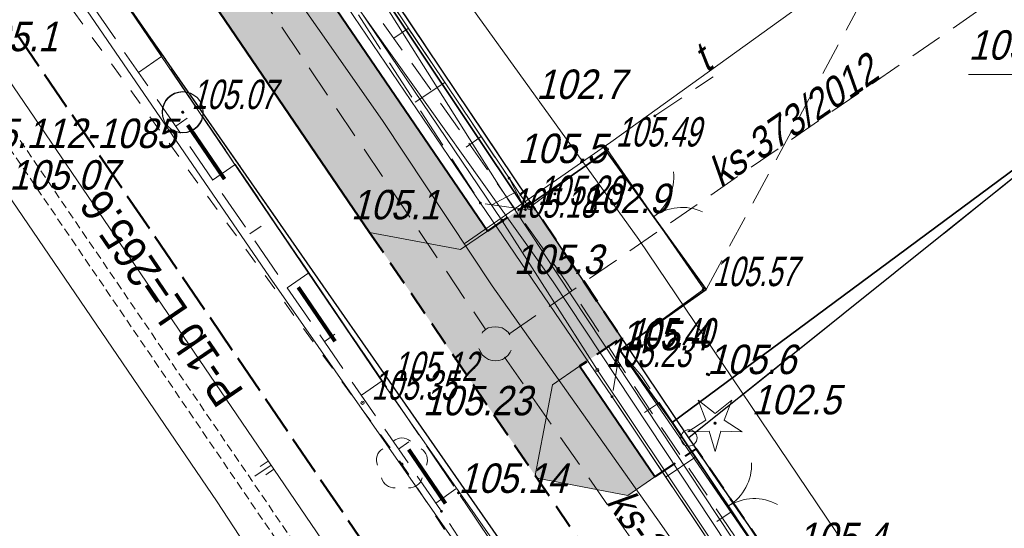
# Model space of a CAD drawing. Extents: x 6530721 to 6531385, y 5978377 to 5979143.
# Tile 57 of 146: x 6530954 to 6530984, y 5978787 to 5978803. Entities that reach past the tile are written whole.
import ezdxf

# ---------------------------------------------------------------- set-up
doc = ezdxf.new("R2010")
doc.units = 0
for name, pattern in [('AB_rokocin 2014-08-13 AC2004$0$0.5_0.5', [1, 0.5, -0.5]), ('AB_rokocin 2014-08-13 AC2004$0$1.0_0.5', [1.5, 1, -0.5]), ('AB_rokocin 2014-08-13 AC2004$0$1.5_0.5', [2, 1.5, -0.5]), ('AB_rokocin 2014-08-13 AC2004$0$823-500', [1.75, 1.25, -0.5]), ('AB_rokocin 2014-08-13 AC2004$0$l217_500', [2, 1.5, -0.5]), ('AB_rokocin 2014-08-13 AC2004$0$l219_500', [0]), ('AB_rokocin 2014-08-13 AC2004$0$mz1.0_0.5', [1.5, 1, -0.5]), ('ACAD_ISO02W100', [15, 12, -3]), ('DASHED2', [0.375, 0.25, -0.125]), ('HIDDEN', [0.375, 0.25, -0.125])]:
    doc.linetypes.add(name, pattern=pattern)
for name, color, linetype, lineweight in [('A-T-OŚ-LR1-CUT', 7, 'Continuous', 15), ('AB-chodnik obrzeża', 30, 'Continuous', 40), ('AB-krawędzie', 7, 'ACAD_ISO02W100', 50), ('AB-krawężnik', 7, 'Continuous', 50), ('AB-krawężnik obniżony', 34, 'DASHED2', 50), ('AB-pobocze', 191, 'Continuous', 20), ('AB-wymiarowa', 7, 'Continuous', 30), ('AB-wyp.zjazd kostka betonowa', 191, 'Continuous', 15), ('AB-wyp.ścieżka', 31, 'Continuous', 15), ('AB-zjazd krawędzie', 130, 'Continuous', 18), ('AB_rokocin 2014-08-13 AC2004$0$121-Punkt osnowy szczegółowej', 7, 'Continuous', 18), ('AB_rokocin 2014-08-13 AC2004$0$121-Punkt osnowy szczegółowej-Atr103', 7, 'Continuous', 18), ('AB_rokocin 2014-08-13 AC2004$0$121-Punkt osnowy szczegółowej-Atr2', 7, 'Continuous', 18), ('AB_rokocin 2014-08-13 AC2004$0$202-Punkt graniczny stabilizowany trwale', 7, 'Continuous', 18), ('AB_rokocin 2014-08-13 AC2004$0$217-Granica konturu klasyfikcyjnego', 7, 'Continuous', 18), ('AB_rokocin 2014-08-13 AC2004$0$218-Granica użytku', 7, 'Continuous', 18), ('AB_rokocin 2014-08-13 AC2004$0$219-Linia granicy', 7, 'Continuous', 18), ('AB_rokocin 2014-08-13 AC2004$0$820-Skarpa nieumocniona', 7, 'Continuous', 18), ('AB_rokocin 2014-08-13 AC2004$0$823-Szczyt skarpy nieumocninej', 7, 'Continuous', 18), ('AB_rokocin 2014-08-13 AC2004$0$824-Podnóże skarpy nieumocninej', 7, 'Continuous', 18), ('AB_rokocin 2014-08-13 AC2004$0$905-Brama w ogrodzeniu', 7, 'Continuous', 18), ('AB_rokocin 2014-08-13 AC2004$0$chodnik (powierzchnia)', 7, 'Continuous', 18), ('AB_rokocin 2014-08-13 AC2004$0$drzewo iglaste (punkt)', 7, 'Continuous', 18), ('AB_rokocin 2014-08-13 AC2004$0$drzewo liściaste (punkt)', 7, 'Continuous', 18), ('AB_rokocin 2014-08-13 AC2004$0$krawężnik (linia)', 7, 'Continuous', 18), ('AB_rokocin 2014-08-13 AC2004$0$kółeczka', 1, 'Continuous', 18), ('AB_rokocin 2014-08-13 AC2004$0$ogrodzenie trwałe (linia)', 7, 'Continuous', 18), ('AB_rokocin 2014-08-13 AC2004$0$przewód elektroenergetyczny - projektowany (linia)-SE', 7, 'Continuous', 18), ('AB_rokocin 2014-08-13 AC2004$0$przewód gazowy (linia)-SG', 7, 'Continuous', 18), ('AB_rokocin 2014-08-13 AC2004$0$przewód kanalizacyjny - projektowany (linia)-SK', 7, 'Continuous', 18), ('AB_rokocin 2014-08-13 AC2004$0$przewód kanalizacyjny - projektowany (linia)-SK-Atr1', 7, 'Continuous', 18), ('AB_rokocin 2014-08-13 AC2004$0$przewód telekomunikacyjny (linia)-STPOD', 7, 'Continuous', 18), ('AB_rokocin 2014-08-13 AC2004$0$przewód telekomunikacyjny (linia)-STPOD-Atr1', 7, 'Continuous', 18), ('AB_rokocin 2014-08-13 AC2004$0$przewód wodociągowy (linia)-SW', 7, 'Continuous', 18), ('AB_rokocin 2014-08-13 AC2004$0$punkt wysokościowy naturalny', 7, 'Continuous', 18), ('AB_rokocin 2014-08-13 AC2004$0$punkt wysokościowy naturalny-Atr2', 7, 'Continuous', 18), ('AB_rokocin 2014-08-13 AC2004$0$punkt wysokościowy sztuczny', 7, 'Continuous', 18), ('AB_rokocin 2014-08-13 AC2004$0$punkt wysokościowy sztuczny-Atr2', 7, 'Continuous', 18), ('AB_rokocin 2014-08-13 AC2004$0$wysokosci_asfalt', 7, 'Continuous', 18), ('AB_rokocin 2014-08-13 AC2004$0$właz (punkt)-SK-Atr2', 7, 'Continuous', 18), ('ARDPLAN-2D-LBAT', 7, 'Continuous', 18), ('ARDPLAN-2D-LR1', 7, 'HIDDEN', 18), ('ARDPLAN-2D-LR2', 7, 'HIDDEN', 18), ('asf', 7, 'Continuous', 18), ('płot', 1, 'Continuous', 18)]:
    doc.layers.add(name, color=color, linetype=linetype, lineweight=lineweight)
for name, color, linetype in [('gaOzPoziome', 7, 'Continuous'), ('zzz.gaHSDlugosc', 7, 'Continuous'), ('zzz.gaHSDodTekst', 7, 'Continuous'), ('zzz.gaHSKilometraz', 7, 'Continuous'), ('zzz.gaHSNazwa', 7, 'Continuous'), ('zzz.gaHSOpis', 7, 'Continuous'), ('zzz.gaHSStan', 7, 'Continuous'), ('zzz.gaHSTrasa', 7, 'Continuous')]:
    doc.layers.add(name, color=color, linetype=linetype)
doc.styles.add('AB_rokocin 2014-08-13 AC2004$0$Standard', font='txt')
doc.styles.add('GA4-HS-TEXT', font='arial.ttf', dxfattribs={"width": 0.9})
doc.linetypes.add('AB_rokocin 2014-08-13 AC2004$0$902-500', pattern='A,3.75,0,[1,ksztalty.shx,S=0.5,R=0,X=0,Y=0],3.75', length=7.5)

# ---------------------------------------------------------------- blocks, each defined once
blk = doc.blocks.new('Slope Pattern - Lines - Short')
for p, q in [((0, 25), (50, 25)), ((0, 0), (100, 0)), ((0, -25), (50, -25))]:
    blk.add_line(p, q)
blk.add_point((125, 0))
blk = doc.blocks.new('z.ga4.HSL-desc')
at = {"layer": 'zzz.gaHSDlugosc', "style": 'GA4-HS-TEXT', "width": 0.9}
blk.add_attdef('LENGTH', (6.026, 0.4), '', height=1, dxfattribs=at)
at = {"layer": 'zzz.gaHSDodTekst', "style": 'GA4-HS-TEXT', "width": 0.9, "flags": 1}
blk.add_attdef('ADDTEXT', (0, -2.744), '', height=1, dxfattribs=at)
at = {"layer": 'zzz.gaHSKilometraz', "style": 'GA4-HS-TEXT', "width": 0.9, "flags": 1}
blk.add_attdef('POSITION', (0, -5.695), '', height=1, dxfattribs=at)
at = {"layer": 'zzz.gaHSNazwa', "style": 'GA4-HS-TEXT', "width": 0.9}
blk.add_attdef('NAME', (0, 0.4), '', height=1, dxfattribs=at)
at = {"layer": 'zzz.gaHSStan', "style": 'GA4-HS-TEXT', "width": 0.9}
blk.add_attdef('STATE', (0, -1.356), '', height=1, dxfattribs=at)
at = {"layer": 'zzz.gaHSTrasa', "style": 'GA4-HS-TEXT', "width": 0.9, "flags": 1}
blk.add_attdef('ROUTE', (0, -4.27), '', height=1, dxfattribs=at)
blk = doc.blocks.new('AB_rokocin 2014-08-13 AC2004$0$WSP')
at = {"layer": 'AB_rokocin 2014-08-13 AC2004$0$kółeczka', "color": 0, "linetype": 'Continuous'}
blk.add_circle((0, 0), 0.1, dxfattribs=at)
blk = doc.blocks.new('AB_rokocin 2014-08-13 AC2004$0$PW01')
at = {"linetype": 'Continuous', "lineweight": 13}
h = blk.add_hatch(color=0, dxfattribs=at)
edge = h.paths.add_edge_path()
edge.add_arc((0, 0), 0.045, 0, 360)
blk = doc.blocks.new('AB_rokocin 2014-08-13 AC2004$0$121')
at = {"linetype": 'Continuous', "lineweight": 13}
h = blk.add_hatch(color=0, dxfattribs=at)
edge = h.paths.add_edge_path()
edge.add_arc((0, 0), 0.045, 0, 360)
at = {"color": 0, "linetype": 'Continuous', "lineweight": 13}
blk.add_circle((0, 0), 0.625, dxfattribs=at)
blk = doc.blocks.new('AB_rokocin 2014-08-13 AC2004$0$OP021')
at = {"linetype": 'Continuous', "lineweight": 13}
h = blk.add_hatch(color=0, dxfattribs=at)
edge = h.paths.add_edge_path()
edge.add_arc((0, 0), 0.05, 0, 360)
at = {"color": 0, "linetype": 'Continuous', "lineweight": 13}
for centre, start, end in [((0, 0.4), 49.272, 130.728), ((-0.38, 0.124), 121.308, 202.548), ((0.38, 0.124), 337.452, 58.692), ((-0.235, -0.324), 193.221, 274.871), ((0.235, -0.324), 265.129, 346.779)]:
    blk.add_arc(centre, 0.4, start, end, dxfattribs=at)
blk = doc.blocks.new('AB_rokocin 2014-08-13 AC2004$0$PW02')
at = {"linetype": 'Continuous', "lineweight": 13}
h = blk.add_hatch(color=0, dxfattribs=at)
edge = h.paths.add_edge_path()
edge.add_arc((0, 0), 0.045, 0, 360)
blk = doc.blocks.new('AB_rokocin 2014-08-13 AC2004$0$905')
at = {"color": 0, "linetype": 'Continuous', "lineweight": 0}
for centre, start, end in [((-1.5, 0), 0, 60), ((1.5, 0), 120, 180)]:
    blk.add_arc(centre, 1.5, start, end, dxfattribs=at)
blk = doc.blocks.new('AB_rokocin 2014-08-13 AC2004$0$OP011')
at = {"linetype": 'Continuous', "lineweight": 13}
h = blk.add_hatch(color=0, dxfattribs=at)
edge = h.paths.add_edge_path()
edge.add_arc((0, 0), 0.05, 0, 360)
at = {"color": 0, "linetype": 'Continuous', "lineweight": 13}
for p, q in [((-0.283, 0.093), (-0.512, 0.706)), ((-0.512, 0.706), (0, 0.299)), ((0, 0.299), (0.512, 0.706)), ((0.512, 0.706), (0.283, 0.093)), ((-0.828, -0.268), (-0.283, 0.093)), ((0.283, 0.093), (0.828, -0.268)), ((-0.175, -0.24), (-0.828, -0.268)), ((0, -0.87), (-0.175, -0.24)), ((0.175, -0.24), (0, -0.87)), ((0.828, -0.268), (0.175, -0.24))]:
    blk.add_line(p, q, dxfattribs=at)
blk = doc.blocks.new('AB_rokocin 2014-08-13 AC2004$0$202')
at = {"color": 0, "linetype": 'Continuous', "lineweight": 0}
blk.add_circle((0, 0), 0.25, dxfattribs=at)
blk = doc.blocks.new('AB_rokocin 2014-08-13 AC2004')
at = {"layer": 'AB_rokocin 2014-08-13 AC2004$0$217-Granica konturu klasyfikcyjnego', "color": 3, "linetype": 'AB_rokocin 2014-08-13 AC2004$0$l217_500', "lineweight": 18, "flags": 128}
for points in [[(6530922.5, 5978853.8), (6530986.03, 5978762.59)], [(6530922.5, 5978853.8), (6530986.03, 5978762.59)], [(6530952.5, 5978823.29), (6530974.8, 5978790.13)], [(6530952.5, 5978823.29), (6530974.8, 5978790.13)], [(6530974.8, 5978790.13), (6530993.74, 5978805.3)], [(6530974.8, 5978790.13), (6530993.74, 5978805.3)], [(6530974.8, 5978790.13), (6530987.22, 5978772)], [(6530974.8, 5978790.13), (6530987.22, 5978772)]]:
    blk.add_lwpolyline(points, dxfattribs=at)
at = {"layer": 'AB_rokocin 2014-08-13 AC2004$0$218-Granica użytku', "color": 7, "linetype": 'AB_rokocin 2014-08-13 AC2004$0$0.5_0.5', "lineweight": 18, "flags": 128}
blk.add_lwpolyline([(6531001.17, 5978721.69), (6531000.63, 5978732.43), (6530996.15, 5978739.32), (6530984.93, 5978759.47), (6530975.19, 5978775.23), (6530966.02, 5978789.33), (6530947.12, 5978815.35), (6530930.04, 5978841.98), (6530914.21, 5978864.57), (6530909.23, 5978867.86), (6530906.17, 5978863.28), (6530898.76, 5978839.04), (6530885.52, 5978810.89), (6530874.76, 5978788), (6530855.37, 5978751.06), (6530836.1, 5978722.27), (6530827.283, 5978708.346)], dxfattribs=at)
at = {"layer": 'AB_rokocin 2014-08-13 AC2004$0$219-Linia granicy', "color": 92, "linetype": 'AB_rokocin 2014-08-13 AC2004$0$l219_500', "lineweight": 30, "flags": 128}
for points in [[(6530986.03, 5978762.59), (6530922.5, 5978853.8)], [(6530986.03, 5978762.59), (6530922.5, 5978853.8)], [(6530974.8, 5978790.13), (6530952.5, 5978823.29)], [(6530974.8, 5978790.13), (6530952.5, 5978823.29)], [(6530993.74, 5978805.3), (6530974.8, 5978790.13)], [(6530993.74, 5978805.3), (6530974.8, 5978790.13)], [(6530987.22, 5978772), (6530974.8, 5978790.13)], [(6530987.22, 5978772), (6530974.8, 5978790.13)]]:
    blk.add_lwpolyline(points, dxfattribs=at)
at = {"layer": 'AB_rokocin 2014-08-13 AC2004$0$820-Skarpa nieumocniona', "color": 252, "linetype": 'Continuous', "lineweight": 18}
for p, q in [((6530966.22, 5978802.65), (6530965.77, 5978802.35)), ((6530957.96, 5978801.3), (6530958.67, 5978801.79)), ((6530967.33, 5978800.99), (6530966.43, 5978800.39)), ((6530959.1, 5978799.66), (6530959.45, 5978799.9)), ((6530968.45, 5978799.34), (6530967.99, 5978799.02)), ((6530960.23, 5978798.01), (6530960.92, 5978798.49)), ((6530969.52, 5978797.65), (6530968.77, 5978797.25)), ((6530961.37, 5978796.37), (6530961.71, 5978796.6)), ((6530962.51, 5978794.72), (6530963.17, 5978795.18)), ((6530963.64, 5978793.07), (6530963.97, 5978793.3)), ((6530964.78, 5978791.44), (6530965.42, 5978791.87)), ((6530973.9, 5978791.21), (6530973.44, 5978790.91)), ((6530965.92, 5978789.79), (6530966.23, 5978790.01)), ((6530975.01, 5978789.55), (6530974.1, 5978788.94)), ((6530967.06, 5978788.14), (6530967.67, 5978788.57)), ((6530976.12, 5978787.89), (6530975.66, 5978787.58))]:
    blk.add_line(p, q, dxfattribs=at)
at = {"layer": 'AB_rokocin 2014-08-13 AC2004$0$823-Szczyt skarpy nieumocninej', "color": 252, "linetype": 'AB_rokocin 2014-08-13 AC2004$0$823-500', "lineweight": 18, "flags": 128}
for points in [[(6530988.33, 5978757.96), (6530983.21, 5978763.51), (6530978.65, 5978770.55), (6530967.23, 5978787.89), (6530956.09, 5978804.01), (6530943.26, 5978822.96), (6530931.12, 5978839.99), (6530922.44, 5978852.55), (6530920.27, 5978857.62)], [(6530945.88, 5978830.89), (6530947.59, 5978829.96), (6530949.4, 5978827.36), (6530961.24, 5978810.05), (6530969.3, 5978798.07), (6530969.8, 5978797.11)], [(6530991.02, 5978765.38), (6530990.1, 5978767), (6530984.7, 5978775.06), (6530976.01, 5978788.05), (6530973.35, 5978792.03), (6530972.69, 5978792.81)]]:
    blk.add_lwpolyline(points, dxfattribs=at)
at = {"layer": 'AB_rokocin 2014-08-13 AC2004$0$824-Podnóże skarpy nieumocninej', "color": 252, "linetype": 'AB_rokocin 2014-08-13 AC2004$0$823-500', "lineweight": 18, "flags": 128}
for points in [[(6530920.27, 5978857.62), (6530923.54, 5978853.19), (6530932.03, 5978840.69), (6530943.89, 5978823.43), (6530955.81, 5978806), (6530967.75, 5978788.45), (6530979.36, 5978771.32), (6530984.23, 5978764.08), (6530988.33, 5978757.96)], [(6530969.8, 5978797.11), (6530968.42, 5978797.31), (6530960.52, 5978809.48), (6530948.44, 5978826.56), (6530946.72, 5978829.45), (6530945.88, 5978830.89)], [(6530972.69, 5978792.81), (6530972.45, 5978791.39), (6530983.73, 5978774.55), (6530989.3, 5978766.44), (6530991.02, 5978765.38)]]:
    blk.add_lwpolyline(points, dxfattribs=at)
at = {"layer": 'AB_rokocin 2014-08-13 AC2004$0$chodnik (powierzchnia)', "color": 252, "linetype": 'AB_rokocin 2014-08-13 AC2004$0$mz1.0_0.5', "lineweight": 18, "flags": 128}
for points in [[(6530975.33, 5978794.67), (6530981.98, 5978806.98), (6530981.88, 5978811.33)], [(6530973.76, 5978799.97), (6530975.54, 5978801.17)]]:
    blk.add_lwpolyline(points, dxfattribs=at)
at = {"layer": 'AB_rokocin 2014-08-13 AC2004$0$krawężnik (linia)', "color": 252, "linetype": 'Continuous', "lineweight": 18, "flags": 128}
blk.add_lwpolyline([(6531068.72, 5978657.15), (6531062.15, 5978664.55), (6531049.49, 5978680.52), (6531035.66, 5978699.36), (6531024.09, 5978715.9), (6531011.56, 5978734.19), (6530996.95, 5978755.35), (6530989.3, 5978766.44), (6530983.73, 5978774.55), (6530972.45, 5978791.39), (6530968.42, 5978797.31), (6530960.29, 5978809.3)], dxfattribs=at)
at = {"layer": 'AB_rokocin 2014-08-13 AC2004$0$krawężnik (linia)', "color": 252, "linetype": 'AB_rokocin 2014-08-13 AC2004$0$1.5_0.5', "lineweight": 18, "flags": 128}
blk.add_lwpolyline([(6531298.927, 5978448.648), (6531287.37, 5978458.4), (6531270.37, 5978472.52), (6531253.02, 5978487.1), (6531235.13, 5978502.07), (6531218, 5978516.55), (6531200.82, 5978530.83), (6531185.47, 5978543.6), (6531169.49, 5978556.94), (6531153.58, 5978570.32), (6531137.12, 5978583.98), (6531120.57, 5978598.02), (6531104.7, 5978612.02), (6531087.1, 5978628.88), (6531072.14, 5978644.66), (6531057.88, 5978660.99), (6531044.81, 5978677.43), (6531031.41, 5978696.08), (6531019.33, 5978713.34), (6531007.09, 5978730.85), (6530994.02, 5978749.9), (6530984.23, 5978764.08), (6530979.36, 5978771.32), (6530967.75, 5978788.45), (6530955.81, 5978806), (6530943.89, 5978823.43), (6530932.03, 5978840.69), (6530923.54, 5978853.19), (6530919.06, 5978859.93)], dxfattribs=at)
at = {"layer": 'AB_rokocin 2014-08-13 AC2004$0$kółeczka', "color": 7, "linetype": 'ByBlock'}
for p in [(6530972.295, 5978798.946, 105.492), (6530972.295, 5978798.946, 105.492), (6530972.295, 5978798.946, 105.492), (6530969.91, 5978797.159, 105.285), (6530969.91, 5978797.159, 105.285), (6530969.91, 5978797.159, 105.285), (6530969.092, 5978796.77, 105.176), (6530969.092, 5978796.77, 105.176), (6530969.092, 5978796.77, 105.176), (6530975.258, 5978794.679, 105.567), (6530975.258, 5978794.679, 105.567), (6530975.258, 5978794.679, 105.567), (6530972.691, 5978792.801, 105.399), (6530972.691, 5978792.801, 105.399), (6530972.691, 5978792.801, 105.399), (6530972, 5978792.206, 105.231), (6530972, 5978792.206, 105.231), (6530972, 5978792.206, 105.231), (6530965.463, 5978791.775, 105.115), (6530965.463, 5978791.775, 105.115), (6530965.463, 5978791.775, 105.115), (6530964.817, 5978791.205, 105.353), (6530964.817, 5978791.205, 105.353), (6530964.817, 5978791.205, 105.353)]:
    blk.add_point(p, dxfattribs=at)
at = {"layer": 'AB_rokocin 2014-08-13 AC2004$0$kółeczka', "color": 1, "linetype": 'ByBlock'}
for p in [(6530972.295, 5978798.946, 105.492), (6530969.91, 5978797.159, 105.285), (6530969.092, 5978796.77, 105.176), (6530975.258, 5978794.679, 105.567), (6530972.691, 5978792.801, 105.399), (6530972, 5978792.206, 105.231), (6530965.463, 5978791.775, 105.115), (6530964.817, 5978791.205, 105.353)]:
    blk.add_point(p, dxfattribs=at)
at = {"layer": 'AB_rokocin 2014-08-13 AC2004$0$ogrodzenie trwałe (linia)', "color": 252, "linetype": 'AB_rokocin 2014-08-13 AC2004$0$902-500', "lineweight": 35, "flags": 128}
for points in [[(6530947.67, 5978830.22), (6530969.78, 5978797.16)], [(6530988.69, 5978801.26), (6530974.29, 5978790.6), (6530972.69, 5978792.81), (6530975.33, 5978794.67), (6530972.28, 5978798.88), (6530969.78, 5978797.16)], [(6530974.29, 5978790.6), (6530990.77, 5978766.04), (6530995.82, 5978764.1), (6531000.09, 5978767.35), (6531002.71, 5978769.44), (6531005.36, 5978774.32), (6531006, 5978775.46), (6531006.65, 5978776.75), (6531008.22, 5978779.72), (6531011.41, 5978785.82), (6531001.35, 5978796.9)]]:
    blk.add_lwpolyline(points, dxfattribs=at)
at = {"layer": 'AB_rokocin 2014-08-13 AC2004$0$przewód elektroenergetyczny - projektowany (linia)-SE', "color": 1, "linetype": 'AB_rokocin 2014-08-13 AC2004$0$1.0_0.5', "lineweight": 18, "flags": 128}
blk.add_lwpolyline([(6530826.972, 5978708.68), (6530827.24, 5978709.09), (6530834.58, 5978722.01), (6530844.3, 5978737.61), (6530851.06, 5978748.63), (6530857.75, 5978759.14), (6530864.58, 5978771.22), (6530872.94, 5978786.68), (6530885.26, 5978812.96), (6530898.25, 5978841.23), (6530902.68, 5978856.6), (6530904.26, 5978865.5), (6530895.64, 5978867.12), (6530896.81, 5978878.73), (6530897.37, 5978886.45), (6530914.59, 5978888.09), (6530916.6, 5978883.13), (6530918.66, 5978878.97), (6530922.67, 5978870.07), (6530922.8, 5978868.04), (6530926.81, 5978860.82), (6530928.6, 5978857.83), (6530930.08, 5978855.53), (6530931.41, 5978853.22), (6530934.81, 5978847.74), (6530938.18, 5978842.74), (6530940.61, 5978838.92), (6530943.7, 5978834.57), (6530946.08, 5978831.07), (6530948, 5978828.22), (6530952.41, 5978821.5), (6530956.94, 5978815.04), (6530960.54, 5978809.91), (6530964.29, 5978804.42), (6530967.77, 5978799.56), (6530971.05, 5978794.9), (6530973.84, 5978790.63), (6530976.58, 5978786.57), (6530980.58, 5978780.71), (6530982.7, 5978777.62), (6530985.22, 5978773.81), (6530988.34, 5978769.04), (6530989.92, 5978766.7), (6530990.46, 5978765.93), (6530990.37, 5978765.15), (6530991.83, 5978763.13), (6530996.06, 5978757.13), (6530999.57, 5978752.09), (6531000.82, 5978750.32), (6531001.94, 5978748.65), (6531002.55, 5978747.77), (6531005.3, 5978743.83), (6531008.21, 5978739.6), (6531012.63, 5978733.34), (6531017.03, 5978727.14), (6531023.63, 5978717.51), (6531029.4, 5978709.03), (6531033.24, 5978703.44), (6531036.36, 5978699.89), (6531039.9, 5978695.78), (6531042.87, 5978692.37), (6531049.22, 5978685.3), (6531061.9, 5978670.96), (6531061.63, 5978668.76), (6531063.68, 5978666.4), (6531066.09, 5978666.33), (6531071.01, 5978660.91), (6531074.47, 5978660.91), (6531079.98, 5978654.09), (6531082.92, 5978659.36), (6531086.03, 5978664.59), (6531092.01, 5978675.8), (6531094.55, 5978679.72)], dxfattribs=at)
at = {"layer": 'AB_rokocin 2014-08-13 AC2004$0$przewód gazowy (linia)-SG', "color": 40, "linetype": 'Continuous', "lineweight": 18, "flags": 128}
blk.add_lwpolyline([(6530917.66, 5978879.08), (6530921.71, 5978869.08), (6530932.16, 5978851), (6530933.74, 5978849.77), (6530947.33, 5978829.49), (6530959.25, 5978813.3), (6530969.03, 5978797.78), (6530981.01, 5978779.69), (6530991.51, 5978764.72), (6530995.77, 5978763.22), (6530996.08, 5978762.53)], dxfattribs=at)
at = {"layer": 'AB_rokocin 2014-08-13 AC2004$0$przewód kanalizacyjny - projektowany (linia)-SK', "color": 32, "linetype": 'AB_rokocin 2014-08-13 AC2004$0$1.0_0.5', "lineweight": 18, "flags": 128}
for points in [[(6530940.53, 5978835.01), (6530968.59, 5978793.43)], [(6530969.29, 5978793.3), (6530984.33, 5978803.65)], [(6530969.16, 5978792.6), (6530991.98, 5978759.89)]]:
    blk.add_lwpolyline(points, dxfattribs=at)
blk.add_lwpolyline([(6530969.19, 5978792.59), (6530969.1, 5978792.53), (6530968.99, 5978792.5), (6530968.88, 5978792.49), (6530968.78, 5978792.5), (6530968.67, 5978792.53), (6530968.58, 5978792.59), (6530968.49, 5978792.66), (6530968.43, 5978792.75), (6530968.38, 5978792.84), (6530968.36, 5978792.95), (6530968.36, 5978793.06), (6530968.38, 5978793.17), (6530968.43, 5978793.27), (6530968.49, 5978793.36), (6530968.57, 5978793.43), (6530968.66, 5978793.49), (6530968.77, 5978793.52), (6530968.88, 5978793.53), (6530968.98, 5978793.52), (6530969.09, 5978793.49), (6530969.18, 5978793.43), (6530969.27, 5978793.36), (6530969.33, 5978793.27), (6530969.38, 5978793.18), (6530969.4, 5978793.07), (6530969.4, 5978792.96), (6530969.38, 5978792.85), (6530969.33, 5978792.75), (6530969.27, 5978792.66)], close=True, dxfattribs=at)
at = {"layer": 'AB_rokocin 2014-08-13 AC2004$0$przewód telekomunikacyjny (linia)-STPOD', "color": 30, "linetype": 'Continuous', "lineweight": 18, "flags": 128}
for points in [[(6530968.03, 5978803.46), (6530973.27, 5978796.19), (6530979.85, 5978786.45)], [(6530959.42, 5978808.41), (6530965.43, 5978799.83), (6530968.78, 5978794.78), (6530973.97, 5978787.45), (6530977.67, 5978782.15), (6530981.23, 5978777.09), (6530983.94, 5978778.42), (6530989.79, 5978769.77), (6530994.03, 5978763.46), (6530996.43, 5978759.9), (6530998.79, 5978756.77), (6531001.7, 5978753.69), (6531005.43, 5978758.48), (6531010.3, 5978764.63), (6531015.99, 5978771.85), (6531018.01, 5978774.3), (6531025.85, 5978784.41), (6531027.94, 5978787.09), (6531028.12, 5978789.16), (6531034.2, 5978795.72), (6531038.85, 5978799.89), (6531041.99, 5978803.33)], [(6530955.77, 5978804.1), (6530961.97, 5978795.05), (6530970.08, 5978783.46), (6530973.57, 5978779.14), (6530978.35, 5978772.17), (6530984.57, 5978763.52), (6530989.96, 5978755.52), (6530995.69, 5978748.09), (6531001.69, 5978739.66), (6531009.7, 5978728.8), (6531016.82, 5978718.8), (6531023.95, 5978708.92), (6531029.88, 5978700.57), (6531034.71, 5978694.17), (6531041.7, 5978685.57), (6531049.69, 5978676.16), (6531058.59, 5978664.46)], [(6530967.93, 5978796.06), (6530972.41, 5978799.17), (6530978.7, 5978803.7), (6530980.98, 5978805.3), (6530978.04, 5978808.85)]]:
    blk.add_lwpolyline(points, dxfattribs=at)
at = {"layer": 'AB_rokocin 2014-08-13 AC2004$0$przewód wodociągowy (linia)-SW', "color": 5, "linetype": 'Continuous', "lineweight": 18, "flags": 128}
blk.add_lwpolyline([(6531034.62, 5978806.42), (6531027.43, 5978796.52), (6531021.7, 5978789.72), (6531016.94, 5978783.56), (6531011.83, 5978776.89), (6531005.05, 5978767.96), (6530999.49, 5978763.79), (6530994.24, 5978760.05), (6530986.91, 5978770.31), (6530982.79, 5978776.88), (6530976.96, 5978785.38), (6530970.65, 5978794.9), (6530964.66, 5978803.3)], dxfattribs=at)
at = {"layer": 'AB_rokocin 2014-08-13 AC2004$0$właz (punkt)-SK-Atr2', "color": 34, "linetype": 'ByBlock', "flags": 128}
blk.add_lwpolyline([(6530987.44, 5978803.19), (6530986.61, 5978801.24), (6530983.355, 5978801.24)], dxfattribs=at)
at = {"layer": 'AB_rokocin 2014-08-13 AC2004$0$121-Punkt osnowy szczegółowej', "color": 7, "linetype": 'Continuous', "lineweight": 18}
for p in [(6530959.31, 5978800.09), (6530959.32, 5978800.08)]:
    blk.add_blockref('AB_rokocin 2014-08-13 AC2004$0$121', p, dxfattribs=at)
at = {"layer": 'AB_rokocin 2014-08-13 AC2004$0$202-Punkt graniczny stabilizowany trwale', "color": 7, "linetype": 'Continuous', "lineweight": 18, "rotation": 171.887}
blk.add_blockref('AB_rokocin 2014-08-13 AC2004$0$202', (6530974.8, 5978790.13), dxfattribs=at)
at = {"layer": 'AB_rokocin 2014-08-13 AC2004$0$905-Brama w ogrodzeniu', "color": 252, "linetype": 'Continuous', "lineweight": 35}
for p, rotation in [((6530973.72, 5978796.89), 305.922), ((6530976.01, 5978788.05), 301.7449999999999)]:
    blk.add_blockref('AB_rokocin 2014-08-13 AC2004$0$905', p, dxfattribs=dict(at, rotation=rotation))
at = {"layer": 'AB_rokocin 2014-08-13 AC2004$0$drzewo iglaste (punkt)', "color": 94, "linetype": 'Continuous', "lineweight": 13}
blk.add_blockref('AB_rokocin 2014-08-13 AC2004$0$OP011', (6530975.6, 5978790.58), dxfattribs=at)
at = {"layer": 'AB_rokocin 2014-08-13 AC2004$0$drzewo liściaste (punkt)', "color": 94, "linetype": 'Continuous', "lineweight": 13}
blk.add_blockref('AB_rokocin 2014-08-13 AC2004$0$OP021', (6530966.02, 5978789.33), dxfattribs=at)
at = {"layer": 'AB_rokocin 2014-08-13 AC2004$0$kółeczka', "color": 252, "linetype": 'Continuous', "xscale": 0.5, "yscale": 0.5, "zscale": 0.5}
for p in [(6530972.295, 5978798.946), (6530969.91, 5978797.159), (6530969.092, 5978796.77), (6530975.258, 5978794.679), (6530972.691, 5978792.801), (6530972, 5978792.206), (6530965.463, 5978791.775), (6530964.817, 5978791.205)]:
    blk.add_blockref('AB_rokocin 2014-08-13 AC2004$0$WSP', p, dxfattribs=at)
at = {"layer": 'AB_rokocin 2014-08-13 AC2004$0$punkt wysokościowy naturalny', "color": 7, "linetype": 'Continuous', "lineweight": 13}
for p in [(6530959.32, 5978800.08), (6530973.76, 5978799.97), (6530969.3, 5978798.07), (6530970.7, 5978797.59), (6530968.42, 5978797.31), (6530969.8, 5978797.11), (6530972.69, 5978792.81), (6530975.36, 5978792.08), (6530975.41, 5978792.06), (6530967.23, 5978787.89)]:
    blk.add_blockref('AB_rokocin 2014-08-13 AC2004$0$PW01', p, dxfattribs=at)
at = {"layer": 'AB_rokocin 2014-08-13 AC2004$0$punkt wysokościowy sztuczny', "color": 7, "linetype": 'Continuous', "lineweight": 13}
for p in [(6530972.45, 5978791.39), (6530967.75, 5978788.45)]:
    blk.add_blockref('AB_rokocin 2014-08-13 AC2004$0$PW02', p, dxfattribs=at)
at = {"layer": 'AB_rokocin 2014-08-13 AC2004$0$121-Punkt osnowy szczegółowej-Atr103', "color": 7, "linetype": 'ByBlock', "lineweight": 20, "style": 'AB_rokocin 2014-08-13 AC2004$0$Standard', "oblique": 15, "width": 0.9}
blk.add_text('335.112-1085', height=0.9, dxfattribs=at).set_placement((6530952.42, 5978798.99))
at = {"layer": 'AB_rokocin 2014-08-13 AC2004$0$121-Punkt osnowy szczegółowej-Atr2', "color": 7, "linetype": 'ByBlock', "lineweight": 20, "style": 'AB_rokocin 2014-08-13 AC2004$0$Standard', "oblique": 15, "width": 0.9}
blk.add_text('105.07', height=0.9, dxfattribs=at).set_placement((6530954.01, 5978797.72))
at = {"layer": 'AB_rokocin 2014-08-13 AC2004$0$przewód kanalizacyjny - projektowany (linia)-SK-Atr1', "color": 34, "linetype": 'ByBlock', "lineweight": 20, "style": 'AB_rokocin 2014-08-13 AC2004$0$Standard', "oblique": 15, "width": 0.9}
for rotation, p in [(34.534, (6530975.77, 5978797.76)), (304.902, (6530972.25, 5978788.17))]:
    blk.add_text('ks-373/2012', height=0.9, rotation=rotation, dxfattribs=at).set_placement(p)
at = {"layer": 'AB_rokocin 2014-08-13 AC2004$0$przewód telekomunikacyjny (linia)-STPOD-Atr1', "color": 30, "linetype": 'ByBlock', "lineweight": 20, "style": 'AB_rokocin 2014-08-13 AC2004$0$Standard', "oblique": 15, "width": 0.9}
blk.add_text('t', height=0.9, rotation=36.56, dxfattribs=at).set_placement((6530975.33, 5978801.27))
at = {"layer": 'AB_rokocin 2014-08-13 AC2004$0$punkt wysokościowy naturalny-Atr2', "color": 252, "linetype": 'ByBlock', "lineweight": 20, "style": 'AB_rokocin 2014-08-13 AC2004$0$Standard', "oblique": 15, "width": 0.9}
for s, p in [('105.1', (6530952.78, 5978801.95)), ('102.7', (6530970.13, 5978800.49)), ('105.5', (6530969.56, 5978798.53)), ('105.1', (6530964.46, 5978796.81)), ('102.9', (6530971.48, 5978797)), ('105.3', (6530969.44, 5978795.14)), ('105.4', (6530972.69, 5978792.81)), ('105.6', (6530975.36, 5978792.08)), ('102.5', (6530976.72, 5978790.85)), ('105.4', (6530978.11, 5978786.64))]:
    blk.add_text(s, height=0.9, dxfattribs=at).set_placement(p)
at = {"layer": 'AB_rokocin 2014-08-13 AC2004$0$punkt wysokościowy sztuczny-Atr2', "color": 252, "linetype": 'ByBlock', "lineweight": 20, "style": 'AB_rokocin 2014-08-13 AC2004$0$Standard', "oblique": 15, "width": 0.9}
for s, p in [('105.23', (6530966.66, 5978790.82)), ('105.14', (6530967.75, 5978788.45))]:
    blk.add_text(s, height=0.9, dxfattribs=at).set_placement(p)
at = {"layer": 'AB_rokocin 2014-08-13 AC2004$0$wysokosci_asfalt', "color": 252, "linetype": 'ByBlock', "lineweight": 20, "style": 'AB_rokocin 2014-08-13 AC2004$0$Standard', "oblique": 15, "width": 0.7}
for s, p in [('105.07', (6530959.58, 5978800.18)), ('105.49', (6530972.565, 5978799.036)), ('105.29', (6530970.18, 5978797.249)), ('105.18', (6530969.362, 5978796.86)), ('105.57', (6530975.528, 5978794.769)), ('105.40', (6530972.961, 5978792.891)), ('105.23', (6530972.27, 5978792.296)), ('105.12', (6530965.733, 5978791.865)), ('105.35', (6530965.087, 5978791.295))]:
    blk.add_text(s, height=0.9, dxfattribs=at).set_placement(p)
at = {"layer": 'AB_rokocin 2014-08-13 AC2004$0$właz (punkt)-SK-Atr2', "color": 34, "linetype": 'ByBlock', "lineweight": 20, "style": 'AB_rokocin 2014-08-13 AC2004$0$Standard', "oblique": 15, "width": 0.9}
blk.add_text('105.41', height=0.9, dxfattribs=at).set_placement((6530983.355, 5978801.69))

msp = doc.modelspace()

# ---------------------------------------------------------------- hatches: boundary and pattern name
at = {"layer": 'AB-wyp.zjazd kostka betonowa'}
msp.add_hatch(color=256, dxfattribs=at).paths.add_polyline_path([(6530969.948, 5978797.344), (6530967.811, 5978795.887), (6530965.032, 5978796.413), (6530970.102, 5978788.977), (6530970.628, 5978791.756), (6530972.739, 5978793.195)])
at = {"layer": 'AB-wyp.ścieżka'}
msp.add_hatch(color=256, dxfattribs=at).paths.add_polyline_path([(6530948.194, 5978826.437), (6530944.459, 5978832.089), (6530943.624, 5978831.537), (6530943.059, 5978828.766), (6530945.703, 5978824.764), (6530965.032, 5978796.413), (6530967.811, 5978795.887), (6530968.637, 5978796.451)])
h = msp.add_hatch(color=256, dxfattribs=at)
h.paths.add_polyline_path([(6530970.155, 5978788.899), (6530972.934, 5978788.373), (6530973.76, 5978788.937), (6530971.454, 5978792.319), (6530970.628, 5978791.756), (6530970.102, 5978788.977)])
edge = h.paths.add_edge_path()
edge.add_line((6530975.187, 5978785.068), (6530974.661, 5978782.289))
edge.add_line((6530974.661, 5978782.289), (6530988.541, 5978761.93))
edge.add_arc((6530993.499, 5978765.31), 6, 214.2848, 274.2848)
edge.add_line((6530993.947, 5978759.327), (6530976.013, 5978785.632))
edge.add_line((6530976.013, 5978785.632), (6530975.187, 5978785.068))

# ---------------------------------------------------------------- next in the draw order: block references
at = {"layer": 'AB-wymiarowa'}
msp.add_blockref('AB_rokocin 2014-08-13 AC2004', (0, 0), dxfattribs=at)

# ---------------------------------------------------------------- next in the draw order: linework, layer by layer
at = {"layer": 'AB-chodnik obrzeża'}
for p, q in [((6530968.637, 5978796.451), (6530948.194, 5978826.437)), ((6530973.76, 5978788.937), (6530971.454, 5978792.319))]:
    msp.add_line(p, q, dxfattribs=at)
at = {"layer": 'AB-krawędzie', "ltscale": 0.1}
msp.add_lwpolyline([(6531003.048, 5978731.188), (6530991.329, 5978748.077), (6530977.728, 5978768.027), (6530941.136, 5978821.699), (6530928.17, 5978841.32), (6530922.634, 5978849.075)], dxfattribs=at)
at = {"layer": 'AB-krawężnik', "flags": 128}
msp.add_lwpolyline([(6530965.032, 5978796.413), (6530945.703, 5978824.764), (6530943.059, 5978828.766)], dxfattribs=at)
at = {"layer": 'AB-krawężnik obniżony', "ltscale": 3, "flags": 128}
for points in [[(6530968.637, 5978796.451), (6530969.948, 5978797.344), (6530972.739, 5978793.195), (6530971.454, 5978792.319)], [(6530965.032, 5978796.413), (6530974.661, 5978782.289)], [(6530973.76, 5978788.937), (6530975.026, 5978789.8), (6530977.287, 5978786.5), (6530976.013, 5978785.632)]]:
    msp.add_lwpolyline(points, dxfattribs=at)
at = {"layer": 'AB-pobocze', "ltscale": 3}
msp.add_lwpolyline([(6530981.469, 5978760.765), (6530976.902, 5978767.464), (6530940.306, 5978821.142), (6530927.345, 5978840.754), (6530923.714, 5978845.841, 0.089953), (6530922.178, 5978847.334), (6530910.285, 5978855.332)], format="xyb", dxfattribs=at)
at = {"layer": 'AB-zjazd krawędzie', "ltscale": 3}
for p, q in [((6530967.811, 5978795.887), (6530965.032, 5978796.413)), ((6530967.811, 5978795.887), (6530968.637, 5978796.451)), ((6530971.454, 5978792.319), (6530970.628, 5978791.756)), ((6530970.628, 5978791.756), (6530970.102, 5978788.977))]:
    msp.add_line(p, q, dxfattribs=at)
at = {"layer": 'AB-zjazd krawędzie', "ltscale": 3, "flags": 128}
msp.add_lwpolyline([(6530970.155, 5978788.899), (6530972.934, 5978788.373), (6530973.76, 5978788.937)], dxfattribs=at)
at = {"layer": 'ARDPLAN-2D-LBAT', "flags": 128}
msp.add_lwpolyline([(6530979.6, 5978759.307), (6530973.358, 5978768.317), (6530960.364, 5978788.172), (6530951.516, 5978801.151), (6530950.837, 5978802.126), (6530950.264, 5978802.946)], dxfattribs=at)
at = {"layer": 'ARDPLAN-2D-LR1', "flags": 128}
msp.add_lwpolyline([(6530974.761, 5978769.273), (6530952.442, 5978802.01), (6530951.878, 5978802.836), (6530951.315, 5978803.662), (6530950.752, 5978804.489), (6530950.189, 5978805.315), (6530949.625, 5978806.141), (6530949.062, 5978806.967), (6530948.499, 5978807.794), (6530947.935, 5978808.62), (6530947.372, 5978809.446), (6530946.809, 5978810.272), (6530946.245, 5978811.099), (6530945.682, 5978811.925), (6530945.119, 5978812.751), (6530944.555, 5978813.577), (6530944.498, 5978813.662), (6530943.992, 5978814.404), (6530943.429, 5978815.23), (6530942.866, 5978816.056), (6530942.302, 5978816.882), (6530941.739, 5978817.708), (6530941.176, 5978818.535), (6530940.612, 5978819.361), (6530940.049, 5978820.187), (6530939.454, 5978821.07), (6530938.903, 5978821.905), (6530938.351, 5978822.739), (6530937.8, 5978823.573), (6530937.249, 5978824.408), (6530936.697, 5978825.242), (6530936.146, 5978826.076), (6530935.595, 5978826.91), (6530935.043, 5978827.745), (6530934.492, 5978828.579), (6530933.941, 5978829.413), (6530933.389, 5978830.248), (6530932.838, 5978831.082), (6530932.287, 5978831.916), (6530931.735, 5978832.75), (6530931.184, 5978833.585), (6530930.633, 5978834.419), (6530930.081, 5978835.253), (6530929.53, 5978836.087), (6530928.979, 5978836.922), (6530923.77, 5978844.804, 0.09903), (6530922.112, 5978846.475), (6530909.866, 5978854.71)], format="xyb", dxfattribs=at)
at = {"layer": 'ARDPLAN-2D-LR2', "flags": 128}
msp.add_lwpolyline([(6530974.43, 5978769.048), (6530952.111, 5978801.784), (6530951.548, 5978802.611), (6530950.985, 5978803.437), (6530950.421, 5978804.263), (6530949.858, 5978805.089), (6530949.295, 5978805.916), (6530948.731, 5978806.742), (6530948.168, 5978807.568), (6530947.605, 5978808.394), (6530947.041, 5978809.221), (6530946.478, 5978810.047), (6530945.915, 5978810.873), (6530945.352, 5978811.699), (6530944.788, 5978812.526), (6530944.225, 5978813.352), (6530944.167, 5978813.437), (6530943.662, 5978814.178), (6530943.098, 5978815.004), (6530942.535, 5978815.831), (6530941.972, 5978816.657), (6530941.408, 5978817.483), (6530940.845, 5978818.309), (6530940.282, 5978819.136), (6530939.718, 5978819.962), (6530939.12, 5978820.85), (6530938.569, 5978821.684), (6530938.018, 5978822.518), (6530937.466, 5978823.353), (6530936.915, 5978824.187), (6530936.364, 5978825.021), (6530935.812, 5978825.856), (6530935.261, 5978826.69), (6530934.71, 5978827.524), (6530934.158, 5978828.358), (6530933.607, 5978829.193), (6530933.056, 5978830.027), (6530932.504, 5978830.861), (6530931.953, 5978831.696), (6530931.402, 5978832.53), (6530930.85, 5978833.364), (6530930.299, 5978834.198), (6530929.748, 5978835.033), (6530929.196, 5978835.867), (6530928.645, 5978836.701), (6530924.955, 5978842.285, 0.297329), (6530918.939, 5978844.891), (6530906.851, 5978842.826)], format="xyb", dxfattribs=at)
at = {"layer": 'asf', "lineweight": 18, "flags": 128}
for points in [[(6531007.381, 5978740.416), (6530999.542, 5978751.742), (6530991.657, 5978763.371), (6530983.532, 5978775.163), (6530976.267, 5978785.83), (6530972, 5978792.206), (6530969.092, 5978796.77), (6530961.513, 5978807.977)], [(6531002.46, 5978737.096), (6530994.891, 5978748.504), (6530986.75, 5978760.362), (6530978.788, 5978772.024), (6530971.717, 5978782.843), (6530965.463, 5978791.775), (6530956.703, 5978804.68)]]:
    msp.add_lwpolyline(points, dxfattribs=at)
at = {"layer": 'gaOzPoziome', "color": 7, "const_width": 0.12, "flags": 128}
for points in [[(6530960.595, 5978798.04), (6530959.468, 5978799.692)], [(6530963.975, 5978793.082), (6530962.848, 5978794.735)], [(6530967.354, 5978788.125), (6530966.228, 5978789.777)]]:
    msp.add_lwpolyline(points, dxfattribs=at)
at = {"layer": 'płot', "lineweight": 18, "flags": 128}
msp.add_lwpolyline([(6530929.827, 5978856.272), (6530937.918, 5978844.469), (6530945.94, 5978832.668), (6530953.859, 5978820.973), (6530962.245, 5978808.571), (6530969.91, 5978797.159), (6530972.295, 5978798.946), (6530975.258, 5978794.679), (6530972.691, 5978792.801), (6530977.145, 5978786.318), (6530990.852, 5978766.062), (6531000.881, 5978751.986), (6531008.371, 5978741.391), (6531012.8, 5978734.972), (6531015.902, 5978730.494), (6531033.647, 5978704.66), (6531039.258, 5978698.41), (6531045.264, 5978691.76), (6531051.142, 5978685.041), (6531057.333, 5978678.356), (6531065.683, 5978669.08), (6531071.733, 5978662.18), (6531077.012, 5978662.707)], dxfattribs=at)

# ---------------------------------------------------------------- next in the draw order: block references
at = {"layer": 'A-T-OŚ-LR1-CUT', "xscale": 0.005999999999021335, "yscale": 0.005999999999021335, "rotation": 214.2848496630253}
msp.add_blockref('Slope Pattern - Lines - Short', (6530962.016, 5978789.298), dxfattribs=at)
msp.add_blockref('Slope Pattern - Lines - Short', (6530962.016, 5978789.298), dxfattribs=at)
at = {"layer": 'zzz.gaHSOpis', "rotation": 124.284849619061}
msp.add_blockref('z.ga4.HSL-desc', (6530961.541, 5978791.77), dxfattribs=at).add_auto_attribs({'NAME': 'P-1b L=265.6'})

doc.saveas('drawing.dxf')
